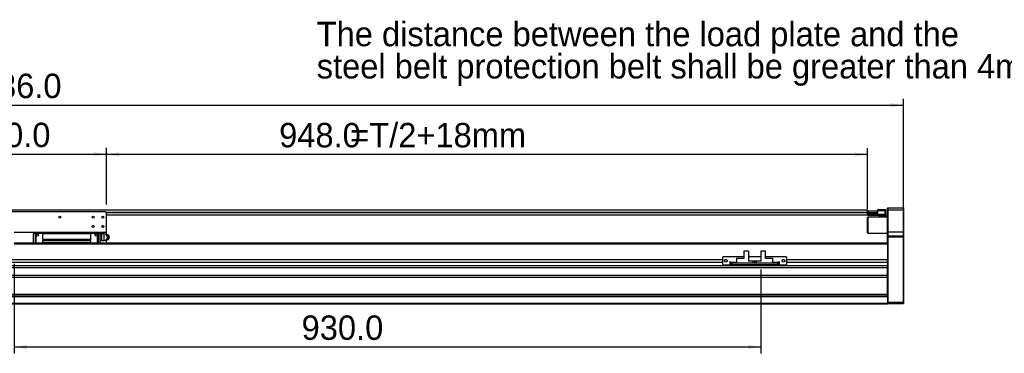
# Model space of a CAD drawing. Header units: millimetres. Extents: x 40 to 3320, y 40 to 2336.
# Tile 5 of 7: x 1392 to 2618, y 1074 to 1490. Entities that reach past the tile are written whole.
import ezdxf

# ---------------------------------------------------------------- set-up
doc = ezdxf.new("R2010")
doc.units = ezdxf.units.MM
doc.header["$LTSCALE"] = 8
doc.layers.add('DIMNS', color=7, linetype='Continuous')
doc.styles.add('SLDTEXTSTYLE7', font='txt')
doc.styles.add('SLDTEXTSTYLE9', font='txt')
doc.dimstyles.new('SLDDIMSTYLE1', dxfattribs={"dimtxt": 30.4, "dimasz": 16, "dimexe": 0, "dimexo": 0.0625, "dimgap": 7.6, "dimtad": 2, "dimdec": 1, "dimrnd": 1e-09, "dimzin": 4, "dimdsep": 46, "dimtxsty": 'SLDTEXTSTYLE7', "dimsah": 1, "dimcen": 0.09, "dimadec": 0, "dimazin": 1, "dimtfac": 1, "dimtdec": 1, "dimtofl": 0, "dimtmove": 0, "dimatfit": 3, "dimfxl": 0, "dimfrac": 2, "dimtolj": 1, "dimtzin": 12, "dimarcsym": 0})

# ---------------------------------------------------------------- blocks, each defined once
blk = doc.blocks.new('SW_NOTE_4')
at = {"layer": 'DIMNS', "color": 0, "char_height": 30.4, "attachment_point": 1, "style": 'SLDTEXTSTYLE9'}
for s, insert in [('The distance between the load plate and the ', (-929.6, 55.7)), ('steel belt protection belt shall be greater than 4mm', (-929.6, 15.5))]:
    blk.add_mtext(s, dxfattribs=dict(at, insert=insert))
blk = doc.blocks.new('_D_8')
at = {"layer": 'DIMNS'}
for p, q in [((1249.9, 1259.3), (1249.9, 1330)), ((1499.9, 1259.3), (1499.9, 1330)), ((1249.9, 1322), (1499.9, 1322))]:
    blk.add_line(p, q, dxfattribs=at)
for points in [[(1249.9, 1322), (1265.9, 1319.6), (1265.9, 1324.4)], [(1499.9, 1322), (1483.9, 1324.4), (1483.9, 1319.6)]]:
    blk.add_solid(points, dxfattribs=at)
at = {"layer": 'DIMNS', "insert": (1328.4, 1361.2), "char_height": 30.4, "attachment_point": 1, "style": 'SLDTEXTSTYLE7'}
blk.add_mtext('250.0', dxfattribs=at)
blk = doc.blocks.new('_D_9')
at = {"layer": 'DIMNS'}
for p, q in [((1499.9, 1259.3), (1499.9, 1329.7)), ((2447.9, 1253.3), (2447.9, 1329.7)), ((2447.9, 1321.7), (1499.9, 1321.7))]:
    blk.add_line(p, q, dxfattribs=at)
for points in [[(1499.9, 1321.7), (1515.9, 1319.3), (1515.9, 1324.1)], [(2447.9, 1321.7), (2431.9, 1324.1), (2431.9, 1319.3)]]:
    blk.add_solid(points, dxfattribs=at)
at = {"layer": 'DIMNS', "char_height": 30.4, "attachment_point": 1, "style": 'SLDTEXTSTYLE7'}
for s, insert in [('=T/2+18mm', (1803.5, 1360.9)), ('948.0', (1715, 1360.9))]:
    blk.add_mtext(s, dxfattribs=dict(at, insert=insert))
blk = doc.blocks.new('_D_10')
at = {"layer": 'DIMNS'}
for p, q in [((256.9, 1228.8), (256.9, 1391.1)), ((2492.9, 1228.8), (2492.9, 1391.1)), ((256.9, 1383.1), (2492.9, 1383.1))]:
    blk.add_line(p, q, dxfattribs=at)
for points in [[(256.9, 1383.1), (272.9, 1380.7), (272.9, 1385.5)], [(2492.9, 1383.1), (2476.9, 1385.5), (2476.9, 1380.7)]]:
    blk.add_solid(points, dxfattribs=at)
at = {"layer": 'DIMNS', "insert": (1319.6, 1422.3), "char_height": 30.4, "attachment_point": 1, "style": 'SLDTEXTSTYLE7'}
blk.add_mtext('2236.0', dxfattribs=at)
blk = doc.blocks.new('_D_12')
at = {"layer": 'DIMNS'}
for p, q in [((1384.9, 1185.4), (1384.9, 1073.9)), ((2314.9, 1178.4), (2314.9, 1073.9)), ((1384.9, 1081.9), (2314.9, 1081.9))]:
    blk.add_line(p, q, dxfattribs=at)
for points in [[(1384.9, 1081.9), (1400.9, 1079.5), (1400.9, 1084.3)], [(2314.9, 1081.9), (2298.9, 1084.3), (2298.9, 1079.5)]]:
    blk.add_solid(points, dxfattribs=at)
at = {"layer": 'DIMNS', "insert": (1743, 1121.1), "char_height": 30.4, "attachment_point": 1, "style": 'SLDTEXTSTYLE7'}
blk.add_mtext('930.0', dxfattribs=at)

msp = doc.modelspace()

# ---------------------------------------------------------------- linework, layer by layer
at = {"color": 7, "linetype": 'Continuous', "lineweight": 25}
for p, q in [((2447.396577, 1252.442078), (301.396609, 1252.442078)), ((2447.396577, 1252.442078), (2447.396577, 1249.4420794)), ((2448.3966238, 1249.2920843), (2448.3966238, 1251.2920809)), ((2448.3966238, 1251.2920809), (2448.8965875, 1251.2920809)), ((2448.8965875, 1251.2920809), (2448.8965875, 1249.2920843)), ((2448.8965875, 1251.2920809), (2459.8966247, 1251.2920809)), ((2459.8966247, 1249.2920843), (2459.8966247, 1251.2920809)), ((2459.8966247, 1251.2920809), (2460.3965885, 1251.2920809)), ((2460.3965885, 1251.2920809), (2460.3965885, 1249.2920843)), ((2460.8965522, 1253.0920816), (2470.0965292, 1253.0920816)), ((2460.8965522, 1251.5920785), (2460.8965522, 1253.0920816)), ((2460.8965522, 1248.7920833), (2460.8965522, 1251.5920785)), ((2470.0965292, 1251.5920785), (2460.8965522, 1251.5920785)), ((2470.0965292, 1251.5920785), (2470.0965292, 1253.0920816)), ((2470.3965789, 1252.7920839), (2470.0965292, 1253.0920816)), ((2470.0965292, 1247.0920843), (2470.0965292, 1251.5920785)), ((2470.3965789, 1251.5920785), (2470.0965292, 1251.5920785)), ((2470.3965789, 1252.7920839), (2470.3965789, 1251.5920785)), ((2470.3965789, 1251.5920785), (2470.3965789, 1247.0920843)), ((2473.1965667, 1255.0920782), (2472.8966362, 1254.7920805)), ((2472.8966362, 1252.0920795), (2472.8966362, 1254.7920805)), ((2473.1965667, 1252.0920795), (2472.8966362, 1252.0920795)), ((2472.8966362, 1225.0920807), (2472.8966362, 1252.0920795)), ((2473.1965667, 1255.0920782), (2473.1965667, 1252.0920795)), ((2473.1965667, 1255.0920782), (2492.5965673, 1255.0920782)), ((2473.1965667, 1252.0920795), (2473.1965667, 1225.0920807)), ((2492.5965673, 1252.0920795), (2473.1965667, 1252.0920795)), ((2492.5965673, 1252.0920795), (2492.5965673, 1255.0920782)), ((2492.5965673, 1255.0920782), (2492.8966171, 1254.7920805)), ((2492.5965673, 1225.0920807), (2492.5965673, 1252.0920795)), ((2492.5965673, 1252.0920795), (2492.8966171, 1252.0920795)), ((2492.8966171, 1254.7920805), (2492.8966171, 1252.0920795)), ((2492.8966171, 1252.0920795), (2492.8966171, 1225.0920807)), ((1498.8965994, 1250.0920829), (1250.8965737, 1250.0920829)), ((1499.8965866, 1249.0920809), (1498.8965994, 1250.0920829)), ((1499.8965866, 1224.5920797), (1499.8965866, 1249.0920809)), ((2447.396577, 1245.9420797), (1499.8965866, 1245.9420797)), ((2447.396577, 1249.4420794), (2447.396577, 1248.9420784)), ((2447.396577, 1249.2920843), (2448.3966238, 1249.2920843)), ((2447.396577, 1249.0920809), (2448.6965543, 1249.0920809)), ((2447.396577, 1248.9420784), (2447.396577, 1245.9420797)), ((2448.3966238, 1243.5920847), (2447.8965408, 1243.0920837)), ((2447.8965408, 1235.9724579), (2447.8965408, 1243.0920837)), ((2448.8965875, 1249.2920843), (2448.3966238, 1249.2920843)), ((2448.3966238, 1248.7920833), (2448.6965543, 1249.0920809)), ((2448.3966238, 1248.7920833), (2448.6965543, 1248.7920833)), ((2448.3966238, 1247.0920843), (2448.3966238, 1248.7920833)), ((2448.3966238, 1247.0920843), (2448.6965543, 1247.0920843)), ((2448.3966238, 1245.8920789), (2448.3966238, 1247.0920843)), ((2448.3966238, 1245.8920789), (2448.6965543, 1245.5920813)), ((2472.8966362, 1243.5920847), (2448.3966238, 1243.5920847)), ((2448.3966238, 1243.5920847), (2448.3966238, 1236.0977394)), ((2448.6965543, 1248.7920833), (2448.6965543, 1249.0920809)), ((2448.6965543, 1249.0920809), (2460.8965522, 1249.0920809)), ((2448.6965543, 1248.7920833), (2448.6965543, 1247.0920843)), ((2460.8965522, 1248.7920833), (2448.6965543, 1248.7920833)), ((2448.6965543, 1247.0920843), (2470.0965292, 1247.0920843)), ((2448.6965543, 1247.0920843), (2448.6965543, 1245.5920813)), ((2470.0965292, 1245.5920813), (2448.6965543, 1245.5920813)), ((2448.8965875, 1249.2920843), (2459.8966247, 1249.2920843)), ((2460.3965885, 1249.2920843), (2459.8966247, 1249.2920843)), ((2460.3965885, 1249.0920809), (2460.3965885, 1249.2920843)), ((2462.8966457, 1244.5920792), (2462.8966457, 1245.5920813)), ((2472.8966362, 1244.5920792), (2462.8966457, 1244.5920792)), ((2462.8966457, 1243.5920847), (2462.8966457, 1244.5920792)), ((2470.0965292, 1245.5920813), (2470.0965292, 1247.0920843)), ((2470.0965292, 1247.0920843), (2470.3965789, 1247.0920843)), ((2470.0965292, 1245.5920813), (2470.3965789, 1245.8920789)), ((2470.0965292, 1245.5920813), (2472.8966362, 1245.5920813)), ((2470.3965789, 1247.0920843), (2470.3965789, 1245.8920789)), ((2447.8965408, 1224.0920824), (2447.8965408, 1235.9724579)), ((2448.3966238, 1236.0977394), (2448.3966238, 1223.5920814)), ((1499.8965866, 1224.5920797), (1384.896577, 1224.5920797)), ((1408.8965661, 1224.1920804), (1411.3965637, 1224.1920804)), ((1408.8965661, 1224.1920804), (1408.8965661, 1223.1920821)), ((1411.3965637, 1223.1920821), (1408.8965661, 1223.1920821)), ((1408.8965661, 1211.0920821), (1408.8965661, 1223.1920821)), ((1411.3965637, 1223.6920794), (1411.3965637, 1224.1920804)), ((1411.896587, 1224.1920804), (1411.3965637, 1223.6920794)), ((1411.3965637, 1223.1920821), (1411.3965637, 1223.6920794)), ((1411.3965637, 1223.6920794), (1411.896587, 1223.1920821)), ((1411.3965637, 1211.0920821), (1411.3965637, 1223.1920821)), ((1420.4965836, 1224.1920804), (1411.896587, 1224.1920804)), ((1411.896587, 1223.1920821), (1411.896587, 1211.0920821)), ((1420.4965836, 1223.1920821), (1411.896587, 1223.1920821)), ((1420.4965836, 1223.2820814), (1420.4965836, 1224.5920797)), ((1420.4965836, 1216.1920828), (1420.4965836, 1223.2820814)), ((1420.4965836, 1223.2820814), (1480.2966124, 1223.2820814)), ((1420.4965836, 1215.6920818), (1420.4965836, 1216.1920828)), ((1420.4965836, 1216.1920828), (1480.2966124, 1216.1920828)), ((1480.2966124, 1215.6920818), (1420.4965836, 1215.6920818)), ((1420.4965836, 1211.6620814), (1420.4965836, 1214.4920801)), ((1420.4965836, 1214.4920801), (1480.2966124, 1214.4920801)), ((1480.2966124, 1223.2820814), (1480.2966124, 1224.5920797)), ((1488.896609, 1224.1920804), (1480.2966124, 1224.1920804)), ((1480.2966124, 1216.1920828), (1480.2966124, 1223.2820814)), ((1488.896609, 1223.1920821), (1480.2966124, 1223.1920821)), ((1480.2966124, 1216.1920828), (1480.2966124, 1215.6920818)), ((1480.2966124, 1211.6620814), (1480.2966124, 1214.4920801)), ((1489.3965727, 1223.6920794), (1488.896609, 1224.1920804)), ((1488.896609, 1223.1920821), (1489.3965727, 1223.6920794)), ((1488.896609, 1211.0920821), (1488.896609, 1223.1920821)), ((1489.3965727, 1224.1920804), (1489.3965727, 1223.6920794)), ((1489.3965727, 1224.1920804), (1491.8965704, 1224.1920804)), ((1489.3965727, 1223.6920794), (1489.3965727, 1223.1920821)), ((1491.8965704, 1223.1920821), (1489.3965727, 1223.1920821)), ((1489.3965727, 1223.1920821), (1489.3965727, 1211.0920821)), ((1491.8965704, 1223.1920821), (1491.8965704, 1224.1920804)), ((1493.3977729, 1223.2108836), (1491.8965704, 1223.2108836)), ((1491.8965704, 1211.0920821), (1491.8965704, 1223.1920821)), ((1493.3977729, 1220.901483), (1491.8965704, 1220.901483)), ((1493.3977729, 1216.2826781), (1491.8965704, 1216.2826781)), ((1493.8966042, 1222.7120821), (1493.3977729, 1223.2108836)), ((1493.3977729, 1223.2108836), (1493.8966042, 1222.5497414)), ((1493.8966042, 1221.5626252), (1493.3977729, 1220.901483)), ((1493.3977729, 1220.901483), (1493.8966042, 1219.5791987)), ((1493.8966042, 1217.6049625), (1493.3977729, 1216.2826781)), ((1493.3977729, 1216.2826781), (1493.8966042, 1215.6215397)), ((1493.8966042, 1214.6344197), (1493.3977729, 1213.9732775)), ((1493.3977729, 1213.9732775), (1493.8966042, 1214.4720827)), ((1493.8966042, 1222.5497414), (1493.8966042, 1222.7120821)), ((1497.1966154, 1222.5920794), (1493.8966042, 1222.5920794)), ((1493.8966042, 1222.5497414), (1493.8966042, 1222.0561815)), ((1493.8966042, 1222.0561815), (1493.8966042, 1221.5626252)), ((1493.8966042, 1221.5626252), (1493.8966042, 1219.5791987)), ((1493.8966042, 1219.5791987), (1493.8966042, 1218.5920824)), ((1493.8966042, 1218.5920824), (1493.8966042, 1217.6049625)), ((1493.8966042, 1217.6049625), (1493.8966042, 1215.6215397)), ((1493.8966042, 1215.6215397), (1493.8966042, 1215.1279797)), ((1493.8966042, 1215.1279797), (1493.8966042, 1214.6344197)), ((1493.8966042, 1214.6344197), (1493.8966042, 1214.4720827)), ((1493.8966042, 1214.5920818), (1497.1966154, 1214.5920818)), ((1500.3809339, 1222.0920821), (1498.9997155, 1222.0920821)), ((1499.8965866, 1222.0920821), (1499.8965866, 1224.5920797)), ((1499.8965866, 1211.0920821), (1499.8965866, 1215.0920828)), ((1500.7897622, 1222.0920821), (1500.3809339, 1222.0920821)), ((1500.7897622, 1215.0920828), (1500.3809339, 1215.0920828)), ((1502.6519305, 1218.5920824), (1502.2659308, 1218.5920824)), ((1503.0565864, 1220.0327453), (1502.6997334, 1220.5534441)), ((1502.6997334, 1216.6307171), (1503.0565864, 1217.1514195)), ((2447.8965408, 1224.0920824), (2448.3966238, 1223.5920814)), ((2448.3966238, 1223.5920814), (2472.8966362, 1223.5920814)), ((2473.1965667, 1225.0920807), (2472.8966362, 1225.0920807)), ((2472.8966362, 1219.7920804), (2472.8966362, 1225.0920807)), ((2473.1965667, 1220.0920818), (2472.8966362, 1219.7920804)), ((2472.8966362, 1218.5920824), (2472.8966362, 1219.7920804)), ((2473.1965667, 1218.5920824), (2472.8966362, 1218.5920824)), ((2472.8966362, 1210.8062257), (2472.8966362, 1218.5920824)), ((2473.1965667, 1225.0920807), (2473.1965667, 1220.0920818)), ((2473.1965667, 1225.0920807), (2492.5965673, 1225.0920807)), ((2473.1965667, 1220.0920818), (2473.1965667, 1218.5920824)), ((2473.1965667, 1220.0920818), (2492.5965673, 1220.0920818)), ((2492.5965673, 1218.5920824), (2473.1965667, 1218.5920824)), ((2473.1965667, 1218.5920824), (2473.1965667, 1137.5920803)), ((2492.5965673, 1220.0920818), (2492.5965673, 1225.0920807)), ((2492.8966171, 1225.0920807), (2492.5965673, 1225.0920807)), ((2492.5965673, 1218.5920824), (2492.5965673, 1220.0920818)), ((2492.8966171, 1219.7920804), (2492.5965673, 1220.0920818)), ((2492.5965673, 1137.5920803), (2492.5965673, 1218.5920824)), ((2492.8966171, 1218.5920824), (2492.5965673, 1218.5920824)), ((2492.8966171, 1225.0920807), (2492.8966171, 1219.7920804)), ((2492.8966171, 1219.7920804), (2492.8966171, 1218.5920824)), ((2492.8966171, 1218.5920824), (2492.8966171, 1137.7163448)), ((2472.8966362, 1211.0920821), (1384.896577, 1211.0920821)), ((1480.2966124, 1211.6620814), (1420.4965836, 1211.6620814)), ((1420.4965836, 1211.0920821), (1420.4965836, 1211.6620814)), ((1480.2966124, 1211.0920821), (1480.2966124, 1211.6620814)), ((1493.3977729, 1213.9732775), (1491.8965704, 1213.9732775)), ((2472.8966362, 1210.8062257), (2472.8966362, 1210.0920801)), ((2472.8966362, 1210.0920801), (2472.8966362, 1190.5920816)), ((2267.3966295, 1190.5920816), (482.3965735, 1190.5920816)), ((2268.396557, 1194.0920812), (2267.3966295, 1193.0920811)), ((2267.3966295, 1193.0920811), (2267.3966295, 1185.0920816)), ((2293.8966161, 1194.0920812), (2268.396557, 1194.0920812)), ((2272.1965915, 1190.5920816), (2270.5965644, 1190.5920816)), ((2284.6966392, 1192.5920819), (2292.4966222, 1192.5920819)), ((2284.6966392, 1192.5920819), (2284.6966392, 1192.0920809)), ((2284.6966392, 1192.0920809), (2284.6966392, 1186.0920818)), ((2293.8966161, 1192.0920809), (2284.6966392, 1192.0920809)), ((2292.996586, 1192.0920809), (2292.4966222, 1192.5920819)), ((2293.8966161, 1200.9920825), (2293.8966161, 1192.0920809)), ((2299.8965389, 1200.9920825), (2293.8966161, 1200.9920825)), ((2299.8965389, 1200.9920825), (2299.8965389, 1188.5920812)), ((2314.8966438, 1194.0920812), (2299.8965389, 1194.0920812)), ((2314.8966438, 1200.9920825), (2314.8966438, 1188.5920812)), ((2320.8965665, 1200.9920825), (2314.8966438, 1200.9920825)), ((2320.8965665, 1192.0920809), (2320.8965665, 1200.9920825)), ((2346.3966257, 1194.0920812), (2320.8965665, 1194.0920812)), ((2330.0965435, 1192.0920809), (2320.8965665, 1192.0920809)), ((2322.2965604, 1192.5920819), (2321.7965967, 1192.0920809)), ((2322.2965604, 1192.5920819), (2330.0965435, 1192.5920819)), ((2330.0965435, 1192.0920809), (2330.0965435, 1192.5920819)), ((2330.0965435, 1186.0920818), (2330.0965435, 1192.0920809)), ((2344.1966182, 1190.5920816), (2342.5965911, 1190.5920816)), ((2347.3965532, 1193.0920811), (2346.3966257, 1194.0920812)), ((2347.3965532, 1185.0920816), (2347.3965532, 1193.0920811)), ((2472.8966362, 1190.5920816), (2347.3965532, 1190.5920816)), ((2472.8966362, 1187.1920818), (2472.8966362, 1190.5920816)), ((2472.8966362, 1182.857103), (276.8965966, 1182.857103)), ((2472.8966362, 1180.3996463), (276.8965966, 1180.3996463)), ((2267.3966295, 1187.1920818), (482.3965735, 1187.1920818)), ((2267.3966295, 1185.0920816), (2268.396557, 1184.0920814)), ((2268.396557, 1184.0920814), (2276.3965732, 1184.0920814)), ((2277.3966199, 1188.0920802), (2276.3965732, 1188.0920802)), ((2276.3965732, 1188.0920802), (2276.3965732, 1184.0920814)), ((2277.3966199, 1187.1920818), (2276.3965732, 1187.1920818)), ((2277.3966199, 1187.0920819), (2277.3966199, 1188.0920802)), ((2277.3966199, 1187.0920819), (2277.3966199, 1186.0920818)), ((2277.3966199, 1184.0920814), (2277.3966199, 1186.0920818)), ((2277.3966199, 1186.0920818), (2278.3965475, 1186.0920818)), ((2278.3965475, 1184.0920814), (2277.3966199, 1184.0920814)), ((2278.3965475, 1186.0920818), (2278.3965475, 1184.0920814)), ((2336.3966352, 1186.0920818), (2278.3965475, 1186.0920818)), ((2336.3966352, 1184.0920814), (2278.3965475, 1184.0920814)), ((2305.3966171, 1188.5920812), (2299.8965389, 1188.5920812)), ((2305.3966171, 1186.0920818), (2305.3966171, 1188.5920812)), ((2307.3965913, 1188.5920812), (2305.3966171, 1188.5920812)), ((2307.3965913, 1186.0920818), (2307.3965913, 1188.5920812)), ((2309.3965656, 1188.5920812), (2307.3965913, 1188.5920812)), ((2309.3965656, 1188.5920812), (2309.3965656, 1186.0920818)), ((2314.8966438, 1188.5920812), (2309.3965656, 1188.5920812)), ((2336.3966352, 1184.0920814), (2336.3966352, 1186.0920818)), ((2336.3966352, 1186.0920818), (2337.3965627, 1186.0920818)), ((2337.3965627, 1184.0920814), (2336.3966352, 1184.0920814)), ((2338.3966095, 1188.0920802), (2337.3965627, 1188.0920802)), ((2337.3965627, 1188.0920802), (2337.3965627, 1187.0920819)), ((2338.3966095, 1187.1920818), (2337.3965627, 1187.1920818)), ((2337.3965627, 1186.0920818), (2337.3965627, 1187.0920819)), ((2337.3965627, 1186.0920818), (2337.3965627, 1184.0920814)), ((2338.3966095, 1184.0920814), (2338.3966095, 1188.0920802)), ((2338.3966095, 1184.0920814), (2346.3966257, 1184.0920814)), ((2346.3966257, 1184.0920814), (2347.3965532, 1185.0920816)), ((2472.8966362, 1187.1920818), (2347.3965532, 1187.1920818)), ((2472.8966362, 1187.1920818), (2472.8966362, 1182.857103)), ((2472.8966362, 1182.857103), (2472.8966362, 1181.549433)), ((2472.8966362, 1144.3920818), (2472.8966362, 1181.549433)), ((2472.8966362, 1170.9878359), (276.8965966, 1170.9878359)), ((2472.8966362, 1168.5303799), (276.8965966, 1168.5303799)), ((2472.8966362, 1147.092081), (276.8965966, 1147.092081)), ((2472.8966362, 1145.0920806), (276.8965966, 1145.0920806)), ((2472.8966362, 1144.0920805), (276.8965966, 1144.0920805)), ((2472.8966362, 1144.3920818), (2472.8966362, 1144.0920805)), ((2472.8966362, 1144.0920805), (2472.8966362, 1136.092081)), ((2472.8966362, 1136.092081), (276.8965966, 1136.092081)), ((2472.8966362, 1135.0920809), (276.8965966, 1135.0920809)), ((2472.8966362, 1137.7163448), (2473.1965667, 1137.5920803)), ((2472.8966362, 1136.092081), (2472.8966362, 1135.0920809)), ((2472.8966362, 1135.8920814), (2473.1965667, 1135.5920819)), ((2473.1965667, 1137.5920803), (2473.1965667, 1135.5920819)), ((2473.1965667, 1137.5920803), (2492.5965673, 1137.5920803)), ((2492.5965673, 1135.5920819), (2473.1965667, 1135.5920819)), ((2492.8966171, 1137.7163448), (2492.5965673, 1137.5920803)), ((2492.5965673, 1135.5920819), (2492.5965673, 1137.5920803)), ((2492.8966171, 1135.8920814), (2492.5965673, 1135.5920819)), ((2492.8966171, 1137.7163448), (2492.8966171, 1135.8920814))]:
    msp.add_line(p, q, dxfattribs=at)
at = {"color": 8, "linetype": 'Continuous', "lineweight": 25}
for p, q in [((2447.396577, 1249.4420794), (1499.5465881, 1249.4420794)), ((2447.396577, 1248.9420784), (1499.8965866, 1248.9420784)), ((1497.1966154, 1214.5920818), (1497.1966154, 1222.5920794)), ((2472.8966362, 1210.0920801), (1384.896577, 1210.0920801)), ((2284.6966392, 1187.0920819), (2277.3966199, 1187.0920819)), ((2337.3965627, 1187.0920819), (2330.0965435, 1187.0920819))]:
    msp.add_line(p, q, dxfattribs=at)
at = {"color": 7, "linetype": 'Continuous', "lineweight": 25, "flags": 128}
for points in [[(1503.4965879, 1218.5920824), (1503.3255226, 1219.519676), (1503.0565864, 1220.0327453)], [(1503.0565864, 1217.1514195), (1503.3255226, 1217.6644889), (1503.4965879, 1218.5920824)]]:
    msp.add_lwpolyline(points, dxfattribs=at)
at = {"color": 7, "linetype": 'Continuous', "lineweight": 25}
for centre, radius in [((1441.8965866, 1243.5920811), 1.25), ((1483.3965866, 1243.5920811), 1.25), ((1495.3965866, 1243.5920811), 1.25), ((1483.3965866, 1232.0920811), 1.25), ((1495.3965866, 1232.0920811), 1.25), ((1413.6965866, 1221.2920811), 1.5), ((1487.0965866, 1221.2920811), 1.5), ((2271.3965866, 1189.0920811), 1.7), ((2343.3965866, 1189.0920811), 1.7)]:
    msp.add_circle(centre, radius, dxfattribs=at)
for centre, radius, start, end in [((1497.1965866, 1218.5920811), 4, 0, 90), ((1497.1965866, 1218.5920811), 4, 270, 0), ((1497.8492424, 1218.5920806), 3.5754067, 306.7202178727, 53.2797821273), ((1500.0318067, 1218.6690602), 3.2679198, 358.6502401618, 71.7129374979), ((1500.0284545, 1218.5161688), 3.2712462, 289.1089697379, 1.3297445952)]:
    msp.add_arc(centre, radius, start, end, dxfattribs=at)
for points, knots in [([(1499.0527636, 1215.0920828), (1499.1274998, 1215.0920828), (1499.5554715, 1215.0920828), (1500.0076877, 1215.0920828), (1500.3809339, 1215.0920828)], [0, 0, 0, 0, 0.17462884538, 1, 1, 1, 1]), ([(1502.2659308, 1218.5920824), (1501.9024514, 1219.1008125), (1501.2805202, 1219.9712748), (1500.6821817, 1221.2163167), (1500.4710508, 1221.8301009), (1500.3809339, 1222.0920821)], [0, 0, 0, 0, 0.4463180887, 0.7636722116, 1, 1, 1, 1]), ([(1500.3809339, 1215.0920828), (1500.5598309, 1215.5873625), (1500.8696379, 1216.4450691), (1501.6060006, 1217.6893939), (1502.0639126, 1218.315751), (1502.2659308, 1218.5920824)], [0, 0, 0, 0, 0.4330016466, 0.7498559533, 1, 1, 1, 1]), ([(1500.7897622, 1222.0920821), (1501.0749769, 1221.7074504), (1501.5572652, 1221.0570514), (1502.1891548, 1219.9220269), (1502.4680149, 1219.158403), (1502.6172546, 1218.6988579), (1502.6519305, 1218.5920824)], [0, 0, 0, 0, 0.3444442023, 0.582443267, 0.9029805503, 1, 1, 1, 1]), ([(1502.6519305, 1218.5920824), (1502.5276171, 1218.2102973), (1502.3176894, 1217.5655779), (1501.7650273, 1216.4602758), (1501.2307744, 1215.6855846), (1500.8864683, 1215.2222272), (1500.7897622, 1215.0920828)], [0, 0, 0, 0, 0.343479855, 0.5800334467, 0.882042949, 1, 1, 1, 1])]:
    msp.add_open_spline(points, degree=3, knots=knots, dxfattribs=at)

# ---------------------------------------------------------------- block references
at = {"layer": 'DIMNS'}
msp.add_blockref('SW_NOTE_4', (2691.4061359, 1431.1944836), dxfattribs=at)

# ---------------------------------------------------------------- dimensions: what is measured, and where the dimension line sits
for base, p1, p2, picture, middle in [((2492.8965866, 1383.0920811), (256.8965866, 1218.5920811), (2492.8965866, 1218.5920811), '_D_10', (1372.6717077, 1383.0920811)), ((1499.8965866, 1322.0484296), (1249.8965866, 1249.0920811), (1499.8965866, 1249.0920811), '_D_8', (1372.6717077, 1322.0484296)), ((2314.8965866, 1081.9489732), (1384.8965866, 1195.5920811), (2314.8965866, 1188.5920811), '_D_12', (1787.2081591, 1081.9489732))]:
    dim = msp.add_linear_dim(base=base, p1=p1, p2=p2, dimstyle='SLDDIMSTYLE1', dxfattribs=at)
    dim.commit()
    dim.dimension.update_dxf_attribs({"geometry": picture, "text_midpoint": middle, "dimtype": 160})
dim = msp.add_linear_dim(base=(1499.8965866, 1321.6900729), p1=(2447.8965866, 1243.0920811), p2=(1499.8965866, 1249.0920811), text='<>=T/2+18mm', dimstyle='SLDDIMSTYLE1', dxfattribs=at)
dim.commit()
dim.dimension.update_dxf_attribs({"geometry": '_D_9', "text_midpoint": (1838.8853385, 1321.6900729), "dimtype": 160})

doc.saveas('drawing.dxf')
